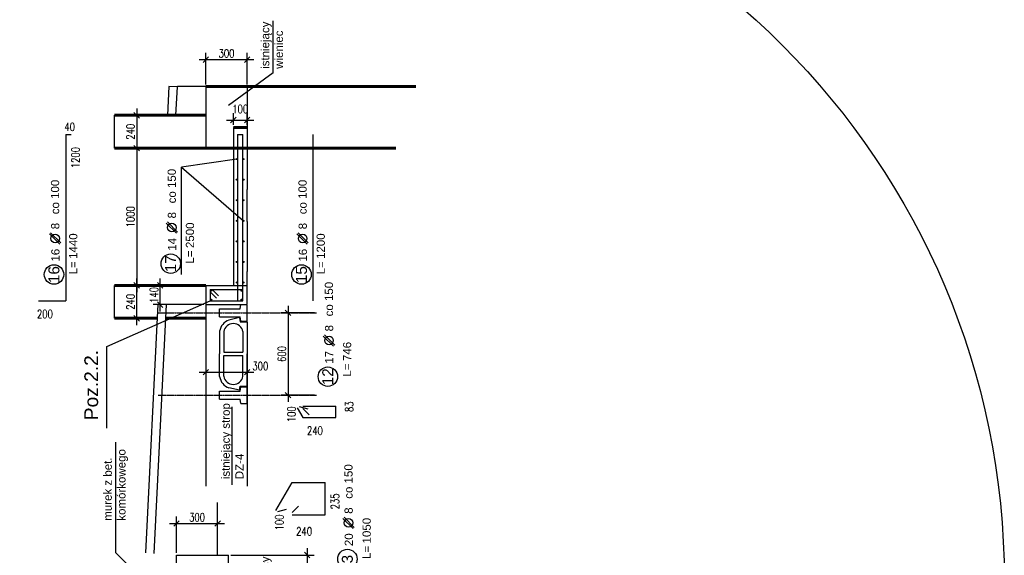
# Model space of a CAD drawing. Header units: millimetres. Extents: x -29041 to 64500, y 110629 to 283923.
# Tile 24 of 49: x 57327 to 64500, y 132422 to 136326. Entities that reach past the tile are written whole.
import ezdxf
from ezdxf.enums import TextEntityAlignment as Align

# ---------------------------------------------------------------- set-up
doc = ezdxf.new("R2010")
doc.units = ezdxf.units.MM
doc.linetypes.add('ACAD_ISO04W100', pattern=[30, 24, -3, 0, -3])
doc.layers.add('5', color=1, linetype='Continuous', lineweight=15)
doc.layers.add('ISTN_PRZEKROJOWA', color=7, linetype='Continuous', lineweight=60)
for name, color, linetype in [('beton', 7, 'Continuous'), ('cienka', 1, 'Continuous'), ('konstrukcja', 3, 'Continuous'), ('osie', 1, 'ACAD_ISO04W100'), ('sciany', 7, 'Continuous'), ('ZBR_OPIS', 7, 'Continuous'), ('ZBR_PRET', 3, 'Continuous')]:
    doc.layers.add(name, color=color, linetype=linetype)
doc.styles.get("Standard").update_dxf_attribs({"font": 'arial.ttf'})
doc.styles.add('STYLE1', font='arial.ttf', dxfattribs={"height": 150})
doc.styles.add('STYLE2', font='arial.ttf', dxfattribs={"height": 200})
doc.styles.add('TXT3', font='SIMPLEX.SHX', dxfattribs={"width": 0.75, "height": 60})
doc.styles.add('TXT3_20', font='simplex.shx', dxfattribs={"width": 0.75, "height": 60})
doc.dimstyles.new('R1', dxfattribs={"dimtxt": 60, "dimasz": 40, "dimexe": 50, "dimexo": 15, "dimgap": 0.5, "dimtad": 0, "dimdec": 0, "dimzin": 0, "dimdsep": 46, "dimtxsty": 'TXT3', "dimblk1": 'OBLIQUE', "dimblk2": 'OBLIQUE', "dimsah": 1, "dimcen": -3, "dimdle": 50, "dimclrd": 1, "dimclre": 1, "dimclrt": 7, "dimadec": 0, "dimazin": 0, "dimtfac": 0.75, "dimtdec": 0, "dimtmove": 2, "dimatfit": 3, "dimldrblk": 'OBLIQUE', "dimfxl": 1, "dimtvp": 0.75, "dimtolj": 1, "dimtzin": 0, "dimarcsym": 0})

# ---------------------------------------------------------------- blocks, each defined once
blk = doc.blocks.new('_Oblique')
at = {"layer": 'sciany', "color": 0, "lineweight": -2}
blk.add_line((-0.5, -0.5), (0.5, 0.5), dxfattribs=at)
blk = doc.blocks.new('*D242')
at = {"layer": '5', "color": 1, "lineweight": -2}
for p, q in [((58469, 132438.6), (58469, 132703.5)), ((58769, 132438.6), (58769, 132703.5)), ((58419, 132653.5), (58819, 132653.5))]:
    blk.add_line(p, q, dxfattribs=at)
at = {"layer": 'Defpoints', "color": 0}
for p in [(58769, 132653.5), (58469, 132423.6), (58769, 132423.6)]:
    blk.add_point(p, dxfattribs=at)
at = {"layer": '5', "color": 1, "lineweight": -2, "xscale": 40, "yscale": 40, "zscale": 40, "rotation": 180}
blk.add_blockref('_Oblique', (58469, 132653.5), dxfattribs=at)
at = {"layer": '5', "color": 1, "lineweight": -2, "xscale": 40, "yscale": 40, "zscale": 40}
blk.add_blockref('_Oblique', (58769, 132653.5), dxfattribs=at)
at = {"layer": '5', "color": 7, "insert": (58619, 132698.5), "char_height": 60, "attachment_point": 5, "style": 'TXT3'}
blk.add_mtext('\\A1;300', dxfattribs=at)
blk = doc.blocks.new('*D247')
at = {"layer": '5', "color": 1, "lineweight": -2}
for p, q in [((58683.5, 135854.2), (58683.5, 136084.9)), ((58983.5, 135854.2), (58983.5, 136084.9)), ((58633.5, 136034.9), (59033.5, 136034.9))]:
    blk.add_line(p, q, dxfattribs=at)
at = {"layer": 'Defpoints', "color": 0}
for p in [(58983.5, 136034.9), (58683.5, 135839.2), (58983.5, 135839.2)]:
    blk.add_point(p, dxfattribs=at)
at = {"layer": '5', "color": 1, "lineweight": -2, "xscale": 40, "yscale": 40, "zscale": 40, "rotation": 180}
blk.add_blockref('_Oblique', (58683.5, 136034.9), dxfattribs=at)
at = {"layer": '5', "color": 1, "lineweight": -2, "xscale": 40, "yscale": 40, "zscale": 40}
blk.add_blockref('_Oblique', (58983.5, 136034.9), dxfattribs=at)
at = {"layer": '5', "color": 7, "insert": (58833.5, 136079.9), "char_height": 60, "attachment_point": 5, "style": 'TXT3'}
blk.add_mtext('\\A1;300', dxfattribs=at)
blk = doc.blocks.new('*D245')
at = {"layer": '5', "color": 1, "lineweight": -2}
for p, q in [((58350.2, 134199.2), (58350.2, 134439.2)), ((58668.5, 134389.2), (58300.2, 134389.2)), ((58668.5, 134249.2), (58300.2, 134249.2))]:
    blk.add_line(p, q, dxfattribs=at)
at = {"layer": 'Defpoints', "color": 0}
for p in [(58350.2, 134389.2), (58683.5, 134389.2), (58683.5, 134249.2)]:
    blk.add_point(p, dxfattribs=at)
at = {"layer": '5', "color": 1, "lineweight": -2, "xscale": 40, "yscale": 40, "zscale": 40}
for p, rotation in [((58350.2, 134389.2), 90), ((58350.2, 134249.2), 270)]:
    blk.add_blockref('_Oblique', p, dxfattribs=dict(at, rotation=rotation))
at = {"layer": '5', "color": 7, "insert": (58305.2, 134319.2), "char_height": 60, "attachment_point": 5, "rotation": 90, "style": 'TXT3'}
blk.add_mtext('\\A1;140', dxfattribs=at)
blk = doc.blocks.new('*D246')
at = {"layer": '5', "color": 1, "lineweight": -2}
for p, q in [((58179, 135439.2), (58179, 134339.2)), ((58522.2, 135389.2), (58129, 135389.2)), ((58522.2, 134389.2), (58129, 134389.2))]:
    blk.add_line(p, q, dxfattribs=at)
at = {"layer": 'Defpoints', "color": 0}
for p in [(58537.2, 135389.2), (58179, 134389.2), (58537.2, 134389.2)]:
    blk.add_point(p, dxfattribs=at)
at = {"layer": '5', "color": 1, "lineweight": -2, "xscale": 40, "yscale": 40, "zscale": 40}
for p, rotation in [((58179, 135389.2), 90), ((58179, 134389.2), 270)]:
    blk.add_blockref('_Oblique', p, dxfattribs=dict(at, rotation=rotation))
at = {"layer": '5', "color": 7, "insert": (58134, 134889.2), "char_height": 60, "attachment_point": 5, "rotation": 90, "style": 'TXT3'}
blk.add_mtext('\\A1;1000', dxfattribs=at)
blk = doc.blocks.new('*D248')
at = {"layer": '5', "color": 1, "lineweight": -2}
for p, q in [((58883.5, 135560.7), (58883.5, 135644.4)), ((58983.5, 135560.7), (58983.5, 135644.4)), ((58833.5, 135594.4), (59033.5, 135594.4))]:
    blk.add_line(p, q, dxfattribs=at)
at = {"layer": 'Defpoints', "color": 0}
for p in [(58983.5, 135594.4), (58883.5, 135545.7), (58983.5, 135545.7)]:
    blk.add_point(p, dxfattribs=at)
at = {"layer": '5', "color": 1, "lineweight": -2, "xscale": 40, "yscale": 40, "zscale": 40, "rotation": 180}
blk.add_blockref('_Oblique', (58883.5, 135594.4), dxfattribs=at)
at = {"layer": '5', "color": 1, "lineweight": -2, "xscale": 40, "yscale": 40, "zscale": 40}
blk.add_blockref('_Oblique', (58983.5, 135594.4), dxfattribs=at)
at = {"layer": '5', "color": 7, "insert": (58933.5, 135675.2), "char_height": 60, "attachment_point": 5, "style": 'TXT3'}
blk.add_mtext('\\A1;100', dxfattribs=at)
blk = doc.blocks.new('*D249')
at = {"layer": '5', "color": 1, "lineweight": -2}
for p, q in [((58179, 135679.2), (58179, 135339.2)), ((58668.5, 135629.2), (58129, 135629.2)), ((58821.1, 135389.2), (58129, 135389.2))]:
    blk.add_line(p, q, dxfattribs=at)
at = {"layer": 'Defpoints', "color": 0}
for p in [(58683.5, 135629.2), (58179, 135389.2), (58836.1, 135389.2)]:
    blk.add_point(p, dxfattribs=at)
at = {"layer": '5', "color": 1, "lineweight": -2, "xscale": 40, "yscale": 40, "zscale": 40}
for p, rotation in [((58179, 135629.2), 90), ((58179, 135389.2), 270)]:
    blk.add_blockref('_Oblique', p, dxfattribs=dict(at, rotation=rotation))
at = {"layer": '5', "color": 7, "insert": (58134, 135509.2), "char_height": 60, "attachment_point": 5, "rotation": 90, "style": 'TXT3'}
blk.add_mtext('\\A1;240', dxfattribs=at)
blk = doc.blocks.new('*D250')
at = {"layer": '5', "color": 1, "lineweight": -2}
for p, q in [((59281.7, 134239.2), (59281.7, 133539.2)), ((59474.6, 134189.2), (59231.7, 134189.2)), ((59474.6, 133589.2), (59231.7, 133589.2))]:
    blk.add_line(p, q, dxfattribs=at)
at = {"layer": 'Defpoints', "color": 0}
for p in [(59489.6, 134189.2), (59281.7, 133589.2), (59489.6, 133589.2)]:
    blk.add_point(p, dxfattribs=at)
at = {"layer": '5', "color": 1, "lineweight": -2, "xscale": 40, "yscale": 40, "zscale": 40}
for p, rotation in [((59281.7, 134189.2), 90), ((59281.7, 133589.2), 270)]:
    blk.add_blockref('_Oblique', p, dxfattribs=dict(at, rotation=rotation))
at = {"layer": '5', "color": 7, "insert": (59236.7, 133889.2), "char_height": 60, "attachment_point": 5, "rotation": 90, "style": 'TXT3'}
blk.add_mtext('\\A1;600', dxfattribs=at)
blk = doc.blocks.new('*D251')
at = {"layer": '5', "color": 1, "lineweight": -2}
for p, q in [((58683.5, 133940.4), (58683.5, 133706)), ((58983.5, 133940.4), (58983.5, 133706)), ((58633.5, 133756), (59033.5, 133756))]:
    blk.add_line(p, q, dxfattribs=at)
at = {"layer": 'Defpoints', "color": 0}
for p in [(58683.5, 133955.4), (58983.5, 133955.4), (58983.5, 133756)]:
    blk.add_point(p, dxfattribs=at)
at = {"layer": '5', "color": 1, "lineweight": -2, "xscale": 40, "yscale": 40, "zscale": 40, "rotation": 180}
blk.add_blockref('_Oblique', (58683.5, 133756), dxfattribs=at)
at = {"layer": '5', "color": 1, "lineweight": -2, "xscale": 40, "yscale": 40, "zscale": 40}
blk.add_blockref('_Oblique', (58983.5, 133756), dxfattribs=at)
at = {"layer": '5', "color": 7, "insert": (59079.9, 133801), "char_height": 60, "attachment_point": 5, "style": 'TXT3'}
blk.add_mtext('\\A1;300', dxfattribs=at)
blk = doc.blocks.new('PRET')
at = {"layer": 'ZBR_OPIS'}
for p, q in [((266, 288), (81, 102)), ((287, 266), (102, 81))]:
    blk.add_line(p, q, dxfattribs=at)
for centre, radius in [((-474, 205), 177), ((184, 184), 78.5)]:
    blk.add_circle(centre, radius, dxfattribs=at)
at = {"layer": 'ZBR_OPIS', "style": 'STYLE1'}
blk.add_text('L=', height=150, dxfattribs=at).set_placement((-472, -219))
at = {"layer": 'ZBR_OPIS'}
for tag, height, style, p in [('NUMER', 200, 'STYLE2', (-476, 107)), ('LICZBA', 150, 'STYLE1', (-122, 105))]:
    blk.add_attdef(tag, text='', height=height, dxfattribs=dict(at, style=style)).set_placement(p, align=Align.CENTER)
at = {"layer": 'ZBR_OPIS', "style": 'STYLE1'}
for tag, p in [('SREDNICA', (350, 108)), ('DLUGOSC', (-190, -220))]:
    blk.add_attdef(tag, p, '', height=150, dxfattribs=at)
blk = doc.blocks.new('*D275')
at = {"layer": '5', "color": 1, "lineweight": -2}
for p, q in [((58179, 134099.2), (58179, 134439.2)), ((58263.7, 134389.2), (58129, 134389.2)), ((58263.7, 134149.2), (58129, 134149.2))]:
    blk.add_line(p, q, dxfattribs=at)
at = {"layer": 'Defpoints', "color": 0}
for p in [(58179, 134389.2), (58278.7, 134389.2), (58278.7, 134149.2)]:
    blk.add_point(p, dxfattribs=at)
at = {"layer": '5', "color": 1, "lineweight": -2, "xscale": 40, "yscale": 40, "zscale": 40}
for p, rotation in [((58179, 134389.2), 90), ((58179, 134149.2), 270)]:
    blk.add_blockref('_Oblique', p, dxfattribs=dict(at, rotation=rotation))
at = {"layer": '5', "color": 7, "insert": (58134, 134269.2), "char_height": 60, "attachment_point": 5, "rotation": 90, "style": 'TXT3'}
blk.add_mtext('\\A1;240', dxfattribs=at)
blk = doc.blocks.new('*D572')
at = {"layer": '5', "color": 1, "lineweight": -2}
for p, q in [((58864, 132423.6), (59471, 132423.6)), ((59421, 132473.6), (59421, 132063.6)), ((58864, 132113.6), (59471, 132113.6))]:
    blk.add_line(p, q, dxfattribs=at)
at = {"layer": 'Defpoints', "color": 0}
for p in [(58849, 132423.6), (58849, 132113.6), (59421, 132113.6)]:
    blk.add_point(p, dxfattribs=at)
at = {"layer": '5', "color": 1, "lineweight": -2, "xscale": 40, "yscale": 40, "zscale": 40}
for p, rotation in [((59421, 132423.6), 90), ((59421, 132113.6), 270)]:
    blk.add_blockref('_Oblique', p, dxfattribs=dict(at, rotation=rotation))
at = {"layer": '5', "color": 7, "insert": (59376, 132268.6), "char_height": 60, "attachment_point": 5, "rotation": 90, "style": 'TXT3'}
blk.add_mtext('\\A1;310', dxfattribs=at)

msp = doc.modelspace()

# ---------------------------------------------------------------- linework, layer by layer
at = {"layer": 'beton'}
for p, q in [((58683.45903, 135839.24749), (58477.18457, 135839.24749)), ((58683.45903, 135839.24749), (58683.45903, 135389.24749)), ((58983.45903, 135839.24749), (58983.45903, 135089.24749)), ((58018.49561, 135389.24749), (58018.49561, 135629.24749)), ((58883.45903, 135539.24749), (58883.45903, 134389.24749)), ((58983.45903, 134854.24749), (58983.45903, 135089.24749)), ((58983.45903, 134854.24749), (58983.45903, 134489.24749)), ((58983.45903, 134254.24749), (58983.45903, 134489.24749)), ((58018.42961, 134389.24749), (58983.39303, 134389.24749)), ((58018.49561, 134149.24749), (58018.49561, 134389.24749)), ((58683.45903, 134389.24749), (58683.45903, 132924.75638)), ((58334.04727, 134252.24375), (58243.36237, 132438.5457)), ((58393.97241, 134249.24749), (58303.28751, 132435.54945)), ((58334.04727, 134252.24375), (58393.97241, 134249.24749)), ((58683.45903, 134249.24749), (58983.45903, 134249.24749)), ((58783.45903, 134219.24749), (58933.45903, 134219.24749)), ((58783.45903, 134159.24749), (58783.45903, 134219.24749)), ((58933.45903, 134219.24749), (58938.45903, 134249.24749)), ((58938.45903, 134249.24749), (58983.45903, 134249.24749)), ((58983.45903, 134129.24749), (58983.45903, 134249.24749)), ((58783.45903, 134159.24749), (58933.45903, 134159.24749)), ((58929.22339, 134154.24749), (58851.03366, 134135.90101)), ((58929.22339, 134154.24749), (58934.22339, 134124.24749)), ((58938.45903, 134129.24749), (58933.45903, 134159.24749)), ((58934.22339, 134124.24749), (58983.45903, 134124.24749)), ((58938.45903, 134129.24749), (58983.45903, 134129.24749)), ((58983.45903, 134124.24749), (58983.45903, 132924.75638)), ((58783.45903, 134054.42494), (58783.45903, 133889.24749)), ((58813.45903, 134052.12183), (58813.45903, 133901.24749)), ((58953.45903, 134052.12183), (58953.45903, 133901.24749)), ((58783.45903, 133724.07004), (58783.45903, 133889.24749)), ((58813.45903, 133901.24749), (58953.45903, 133901.24749)), ((58813.45903, 133726.37315), (58813.45903, 133877.24749)), ((58813.45903, 133877.24749), (58953.45903, 133877.24749)), ((58953.45903, 133726.37315), (58953.45903, 133877.24749)), ((58983.45903, 133654.24749), (58983.45903, 133889.24749)), ((58929.22339, 133624.24749), (58851.03366, 133642.59397)), ((58929.22339, 133624.24749), (58934.22339, 133654.24749)), ((58933.45903, 133619.24749), (58938.45903, 133649.24749)), ((58934.22339, 133654.24749), (58983.45903, 133654.24749)), ((58938.45903, 133649.24749), (58983.45903, 133649.24749)), ((58983.45903, 133529.24749), (58983.45903, 133649.24749)), ((58783.45903, 133619.24749), (58933.45903, 133619.24749)), ((58783.45903, 133559.24749), (58783.45903, 133619.24749)), ((58783.45903, 133559.24749), (58933.45903, 133559.24749)), ((58938.45903, 133529.24749), (58933.45903, 133559.24749)), ((58938.45903, 133529.24749), (58983.45903, 133529.24749)), ((58768.99323, 132423.57672), (58768.99323, 132807.49329)), ((58468.99323, 132423.57672), (58848.99323, 132423.57672)), ((58468.99323, 128073.57672), (58468.99323, 132423.57672)), ((58848.99323, 132113.59435), (58848.99323, 132423.57672))]:
    msp.add_line(p, q, dxfattribs=at)
msp.add_circle((58980.10513, 132235.92961), 5519.84094, dxfattribs=at)
for centre, radius, start, end in [((58883.45903, 134040.24749), 101, 108.726030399, 171.930698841), ((58883.45903, 134040.24749), 71, 9.627632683, 170.372367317), ((58883.45903, 133738.24749), 101, 188.069301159, 251.273969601), ((58883.45903, 133738.24749), 71, 189.627632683, 350.372367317)]:
    msp.add_arc(centre, radius, start, end, dxfattribs=at)
at = {"layer": 'cienka'}
for p, q in [((59173.87081, 135937.76035), (59173.87081, 136318.66268)), ((59173.87081, 135937.76035), (58848.99323, 135699.53241)), ((58413.39746, 135839.24749), (58402.89746, 135629.24749)), ((58473.3226, 135836.25123), (58413.39746, 135839.24749)), ((58473.3226, 135836.25123), (58462.97241, 135629.24749)), ((58908.64874, 135310.05565), (58506.02997, 135251.3733)), ((58506.02997, 134468.50872), (58506.02997, 135251.3733)), ((58506.02997, 135251.3733), (58958.02919, 134860.05565)), ((57961.25357, 133943.68433), (58713.45903, 134276.28152)), ((57961.25357, 133348.32514), (57961.25357, 133943.68433)), ((58875.12253, 132934.89721), (58875.12253, 133503.61019)), ((58026.79136, 132439.99381), (58026.79136, 133247.45916)), ((58026.79136, 132439.99381), (58240.22482, 132226.22776))]:
    msp.add_line(p, q, dxfattribs=at)
at = {"layer": 'ISTN_PRZEKROJOWA'}
for p, q in [((58683.45903, 135839.24749), (60211.96436, 135839.24749)), ((58018.49561, 135629.24749), (58683.45903, 135629.24749)), ((58883.45903, 135539.24749), (58983.45903, 135539.24749)), ((58018.49561, 135389.24749), (58683.45903, 135389.24749)), ((58683.45903, 135389.24749), (60067.46944, 135389.24749)), ((58018.49561, 134389.24749), (58683.45903, 134389.24749)), ((58018.49561, 134149.24749), (58328.89746, 134149.24749)), ((58388.97241, 134149.24749), (58683.45903, 134149.24749))]:
    msp.add_line(p, q, dxfattribs=at)
at = {"layer": 'konstrukcja'}
for p, q in [((57662.79394, 135489.24749), (57662.79394, 134276.28152)), ((57662.79394, 135489.24749), (57702.79394, 135489.24749)), ((58913.45903, 135489.24749), (58913.45903, 134276.28152)), ((58913.45903, 135489.24749), (58953.45903, 135489.24749)), ((58953.45903, 134276.28152), (58953.45903, 135489.24749)), ((59465.82576, 134276.28152), (59465.82576, 135489.24749)), ((58713.45903, 134359.24749), (58713.45903, 134276.28152)), ((58713.45903, 134359.24749), (58953.45903, 134359.24749)), ((58953.45903, 134276.28152), (58953.45903, 134359.24749)), ((57462.79394, 134276.28152), (57662.79394, 134276.28152)), ((58713.45903, 134276.28152), (58953.45903, 134276.28152)), ((59348.17398, 133497.69557), (59389.65696, 133425.84493)), ((59389.65696, 133508.8109), (59629.65696, 133508.8109)), ((59629.65696, 133425.84493), (59629.65696, 133508.8109)), ((59389.65696, 133425.84493), (59629.65696, 133425.84493)), ((59311.2621, 132951.38989), (59551.2621, 132951.38989)), ((59311.24183, 132716.38989), (59551.24183, 132716.38989))]:
    msp.add_line(p, q, dxfattribs=at)
at = {"layer": 'osie', "ltscale": 0.5}
for p, q in [((58335.1306, 134189.24749), (59489.63081, 134189.24749)), ((58335.1306, 133589.24749), (59489.63081, 133589.24749))]:
    msp.add_line(p, q, dxfattribs=at)
at = {"layer": 'ZBR_PRET'}
for p, q in [((58729.58589, 134359.24749), (58776.13257, 134312.70081)), ((58713.45903, 134343.12063), (58760.00571, 134296.57395)), ((59362.14024, 133505.759), (59425.72419, 133488.72173)), ((59389.65696, 133492.68404), (59436.20364, 133446.13736)), ((59193.74455, 132747.88405), (59311.2621, 132951.38989)), ((59551.24183, 132716.38989), (59551.2621, 132951.38989)), ((59311.1301, 132732.51674), (59357.67678, 132779.06342)), ((59207.61406, 132739.87649), (59271.198, 132756.91375))]:
    msp.add_line(p, q, dxfattribs=at)
for centre, radius in [((58908.64874, 135310.05565), 3.99347), ((58908.64874, 135310.05565), 3), ((58908.64874, 135310.05565), 1.5), ((58958.02919, 135310.05565), 3.99347), ((58958.02919, 135310.05565), 3), ((58958.02919, 135310.05565), 1.5), ((58908.64874, 135160.05565), 3.99347), ((58908.64874, 135160.05565), 3), ((58908.64874, 135160.05565), 1.5), ((58958.02919, 135160.05565), 3.99347), ((58958.02919, 135160.05565), 3), ((58958.02919, 135160.05565), 1.5), ((58908.64874, 135010.05565), 3.99347), ((58908.64874, 135010.05565), 3), ((58908.64874, 135010.05565), 1.5), ((58958.02919, 135010.05565), 3.99347), ((58958.02919, 135010.05565), 3), ((58958.02919, 135010.05565), 1.5), ((58908.64874, 134860.05565), 3.99347), ((58908.64874, 134860.05565), 3), ((58908.64874, 134860.05565), 1.5), ((58958.02919, 134860.05565), 3.99347), ((58958.02919, 134860.05565), 3), ((58958.02919, 134860.05565), 1.5), ((58908.64874, 134710.05565), 3.99347), ((58908.64874, 134710.05565), 3), ((58908.64874, 134710.05565), 1.5), ((58958.02919, 134710.05565), 3.99347), ((58958.02919, 134710.05565), 3), ((58958.02919, 134710.05565), 1.5), ((58908.64874, 134560.05565), 3.99347), ((58908.64874, 134560.05565), 3), ((58908.64874, 134560.05565), 1.5), ((58958.02919, 134560.05565), 3.99347), ((58958.02919, 134560.05565), 3), ((58958.02919, 134560.05565), 1.5), ((58720.93002, 134351.32377), 5), ((58720.93002, 134351.32377), 3.99347), ((58720.93002, 134351.32377), 3), ((58908.64874, 134410.05565), 3.99347), ((58908.64874, 134410.05565), 3), ((58908.64874, 134410.05565), 1.5), ((58944.92899, 134351.32377), 5), ((58944.92899, 134351.32377), 3.99347), ((58944.92899, 134351.32377), 3), ((58958.02919, 134410.05565), 3.99347), ((58958.02919, 134410.05565), 3), ((58958.02919, 134410.05565), 1.5), ((58720.93002, 134284.58412), 5), ((58720.93002, 134284.58412), 3.99347), ((58720.93002, 134284.58412), 3), ((58720.93002, 134351.32377), 1.5), ((58720.93002, 134284.58412), 1.5), ((58944.92899, 134284.58412), 5), ((58944.92899, 134284.58412), 3.99347), ((58944.92899, 134284.58412), 3), ((58944.92899, 134351.32377), 1.5), ((58944.92899, 134284.58412), 1.5)]:
    msp.add_circle(centre, radius, dxfattribs=at)

# ---------------------------------------------------------------- block references
at = {"layer": 'cienka', "xscale": 0.4, "yscale": 0.4, "zscale": 0.4, "rotation": 90}
for p, values in [((58509.14268, 134737.30456), {'NUMER': '17', 'LICZBA': '14', 'DLUGOSC': '2500', 'SREDNICA': '8'}), ((57658.85863, 134658.06607), {'NUMER': '16', 'LICZBA': '16', 'DLUGOSC': '1440', 'SREDNICA': '8'}), ((59461.89045, 134658.06607), {'NUMER': '15', 'LICZBA': '16', 'DLUGOSC': '1200', 'SREDNICA': '8'}), ((59653.94955, 133913.58331), {'NUMER': '12', 'LICZBA': '17', 'DLUGOSC': '746', 'SREDNICA': '8'}), ((59796.43756, 132584.13718), {'NUMER': '3', 'LICZBA': '20', 'DLUGOSC': '1050', 'SREDNICA': '8'})]:
    msp.add_blockref('PRET', p, dxfattribs=at).add_auto_attribs(values)

# ---------------------------------------------------------------- texts
at = {"layer": 'beton', "char_height": 60, "width": 555.8512, "attachment_point": 1, "rotation": 90}
for s, insert in [('istniejący wieniec', (59084.71197, 135967.6645)), ('co 150', (58404.55265, 134987.01672)), ('co 100', (57554.2686, 134907.77823)), ('co 100', (59357.30042, 134907.77823)), ('co 150', (59549.35952, 134163.29548)), ('istniejący strop DZ-4', (58797.37583, 132976.30917)), ('murek z bet. komórkowego', (57937.63252, 132673.78961)), ('co 150', (59691.84753, 132833.84935)), ('istniejący podciąg', (59084.71197, 132068.50443))]:
    msp.add_mtext(s, dxfattribs=dict(at, insert=insert))
at = {"layer": 'beton', "char_height": 60, "width": 555.8512, "attachment_point": 1, "style": 'TXT3_20'}
for s, insert in [('40', (57652.61777, 135574.65027)), ('200', (57452.61777, 134210.89962)), ('240', (59419.48079, 133360.46303)), ('240', (59341.06567, 132625.94177))]:
    msp.add_mtext(s, dxfattribs=dict(at, insert=insert))
at = {"layer": 'beton', "char_height": 60, "width": 555.8512, "attachment_point": 1, "rotation": 90, "style": 'TXT3_20'}
for s, insert in [('1200', (57703.73357, 135243.41352)), ('100', (59276.86141, 133392.03653)), ('83', (59697.38163, 133465.88215)), ('235', (59593.76535, 132756.42711)), ('100', (59188.05268, 132603.20923))]:
    msp.add_mtext(s, dxfattribs=dict(at, insert=insert))
at = {"layer": 'konstrukcja', "ltscale": 5, "insert": (57797.79013, 133406.2459), "char_height": 100, "width": 2419.95836, "attachment_point": 1, "rotation": 90}
msp.add_mtext('{\\fArial|b0|i0|c238|p34;Poz.2.2.}', dxfattribs=at)

# ---------------------------------------------------------------- dimensions: what is measured, and where the dimension line sits
at = {"layer": '5'}
for base, p1, p2, picture, middle in [((58983.45903, 136034.94788), (58683.45903, 135839.24749), (58983.45903, 135839.24749), '*D247', (58833.45903, 136079.94788)), ((58983.45903, 135594.44751), (58883.45903, 135545.72918), (58983.45903, 135545.72918), '*D248', (58933.45903, 135675.19751)), ((58768.99323, 132653.47958), (58468.99323, 132423.57672), (58768.99323, 132423.57672), '*D242', (58618.99323, 132698.47958))]:
    dim = msp.add_linear_dim(base=base, p1=p1, p2=p2, dimstyle='R1', dxfattribs=at)
    dim.commit()
    dim.dimension.update_dxf_attribs({"geometry": picture, "text_midpoint": middle})
for base, p1, p2, picture, middle in [((58179.03786, 135389.24749), (58683.45903, 135629.24749), (58836.10969, 135389.24749), '*D249', (58134.03786, 135509.24749)), ((58179.03786, 134389.24749), (58537.23676, 135389.24749), (58537.23676, 134389.24749), '*D246', (58134.03786, 134889.24749)), ((58179.03786, 134389.24749), (58278.71737, 134149.24749), (58278.65137, 134389.24749), '*D275', (58134.03786, 134269.24749)), ((58350.23274, 134389.24749), (58683.45903, 134249.24749), (58683.45903, 134389.24749), '*D245', (58305.23274, 134319.24749)), ((59281.65827, 133589.24749), (59489.63081, 134189.24749), (59489.63081, 133589.24749), '*D250', (59236.65827, 133889.24749)), ((59421.01601, 132113.59435), (58848.99323, 132423.57672), (58848.99323, 132113.59435), '*D572', (59376.01601, 132268.58554))]:
    dim = msp.add_linear_dim(base=base, p1=p1, p2=p2, angle=90, dimstyle='R1', dxfattribs=at)
    dim.commit()
    dim.dimension.update_dxf_attribs({"geometry": picture, "text_midpoint": middle})
dim = msp.add_linear_dim(base=(58983.45903, 133756.00347), p1=(58683.45903, 133955.42343), p2=(58983.45903, 133955.42343), dimstyle='R1', dxfattribs=at)
dim.commit()
dim.dimension.update_dxf_attribs({"geometry": '*D251', "text_midpoint": (59079.88088, 133801.00347), "dimtype": 160})

doc.saveas('drawing.dxf')
